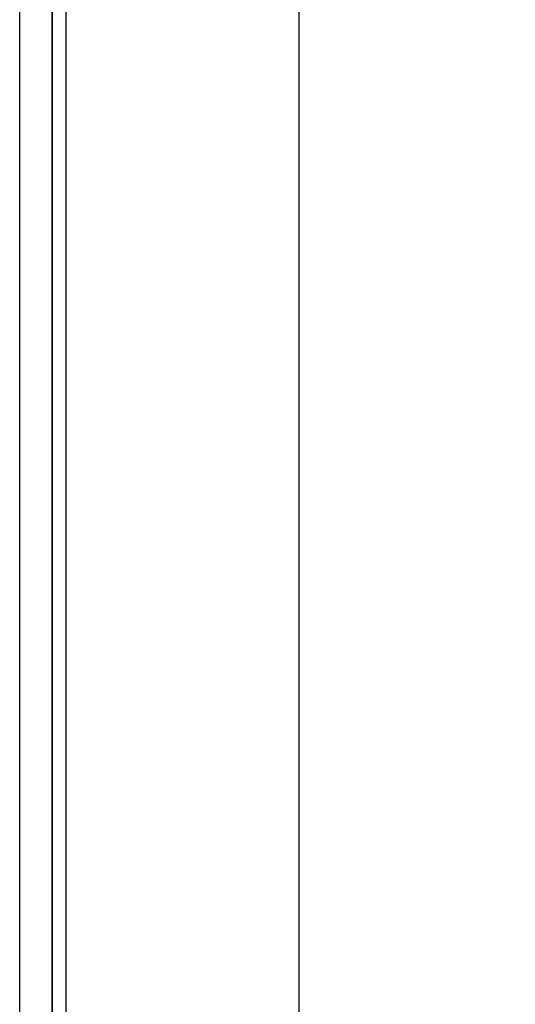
# Model space of a CAD drawing. Header units: millimetres. Extents: x 373037 to 682063, y 76092 to 274210.
# Tile 164 of 256: x 655257 to 655469, y 265045 to 265467. Entities that reach past the tile are written whole.
import ezdxf

# ---------------------------------------------------------------- set-up
doc = ezdxf.new("R2010")
doc.units = ezdxf.units.MM
doc.header["$LTSCALE"] = 100
doc.linetypes.add('ČÁRKOVANÁ', pattern=[19.05, 12.7, -6.35])
doc.layers.add('PUDORYS', color=253, linetype='CONTINUOUS')

msp = doc.modelspace()

# ---------------------------------------------------------------- linework, layer by layer
at = {"layer": 'PUDORYS', "color": 252, "true_color": 0x939598}
msp.add_line((655270.64, 265975.65), (655270.64, 264088.65), dxfattribs=at)
at = {"layer": 'PUDORYS', "color": 252, "linetype": 'ČÁRKOVANÁ', "ltscale": 5, "true_color": 0x939598}
for points in [[(681396.64, 249812.15), (655256.64, 249812.15), (655256.64, 273052.15), (681396.64, 273052.15)], [(681276.64, 249932.15), (655376.64, 249932.15), (655376.64, 272932.15), (681276.64, 272932.15)]]:
    msp.add_lwpolyline(points, close=True, dxfattribs=at)
at = {"layer": 'PUDORYS', "color": 252, "ltscale": 15, "true_color": 0x939598}
for points in [[(655270.64, 273038.15), (681383.2, 273038.15), (681383.2, 249826.15), (655270.64, 249826.15)], [(681376.64, 249832.15), (655276.64, 249832.15), (655276.64, 273032.15), (681376.64, 273032.15)]]:
    msp.add_lwpolyline(points, close=True, dxfattribs=at)
at = {"layer": 'PUDORYS', "color": 252, "true_color": 0x939598}
msp.add_lwpolyline([(681376.64, 249832.15), (655276.64, 249832.15), (655276.64, 273032.15), (681376.64, 273032.15)], close=True, dxfattribs=at)

doc.saveas('drawing.dxf')
